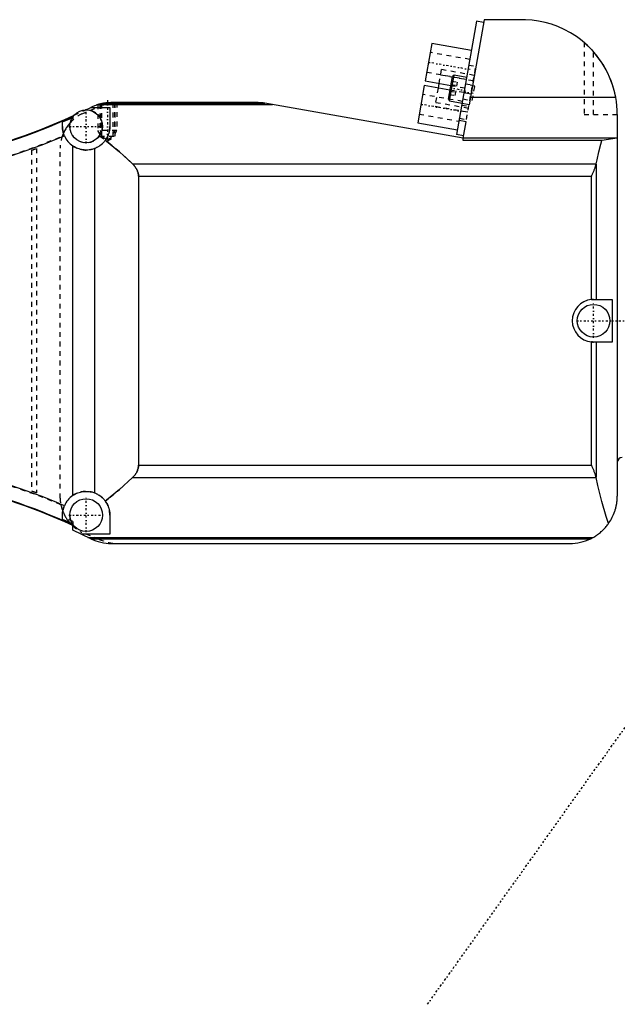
# Model space of a CAD drawing. Extents: x -415 to 216, y -1 to 641.
# Tile 5 of 9: x -291 to -164, y 426 to 634. Entities that reach past the tile are written whole.
import ezdxf

# ---------------------------------------------------------------- set-up
doc = ezdxf.new("R2010")
doc.units = 0
doc.linetypes.add('CENTER', pattern=[1.5, 0.45, -0.5, 0.05, -0.5])
doc.linetypes.add('DASHED', pattern=[2, 1, -1])
for name, color, linetype in [('AM_0', 7, 'CONTINUOUS'), ('AM_3', 7, 'DASHED'), ('AM_7', 7, 'CENTER')]:
    doc.layers.add(name, color=color, linetype=linetype)

msp = doc.modelspace()

# ---------------------------------------------------------------- linework, layer by layer
at = {"layer": 'AM_0', "color": 7, "linetype": 'CONTINUOUS'}
for p, q in [((-194.17, 633.2), (-198.39, 609.25)), ((-192.6, 633.5), (-195.77, 615.54)), ((-192.7, 632.94), (-194.17, 633.2)), ((-184.5, 633.5), (-192.6, 633.5)), ((-203.64, 628.46), (-205.02, 620.58)), ((-195.26, 626.98), (-203.64, 628.46)), ((-200.12, 616.72), (-199.27, 621.54)), ((-199.88, 616.37), (-198.92, 621.79)), ((-198.92, 621.79), (-199.27, 621.54)), ((-196.26, 621.32), (-198.92, 621.79)), ((-205.2, 619.59), (-206.59, 611.71)), ((-199.78, 618.64), (-205.2, 619.59)), ((-205.02, 620.58), (-199.61, 619.62)), ((-202.12, 620.06), (-202.29, 619.08)), ((-195.37, 617.78), (-196.84, 618.04)), ((-195.48, 617.18), (-164.84, 617.18)), ((-276.7, 614.44), (-275.51, 615)), ((-275.49, 615.01), (-271.5, 615.01)), ((-273.98, 615.59), (-237.22, 615.59)), ((-273.13, 615.8), (-272.9, 615.85)), ((-272.89, 615.85), (-272.87, 615.85)), ((-272.71, 615.88), (-238.84, 615.88)), ((-271.93, 615.97), (-239.55, 615.97)), ((-271.83, 615.98), (-271.65, 615.99)), ((-271.5, 615.01), (-271.5, 611)), ((-240.24, 616), (-271.11, 616)), ((-197.01, 608.5), (-238.85, 615.88)), ((-200.12, 616.72), (-199.88, 616.37)), ((-199.88, 616.37), (-197.22, 615.9)), ((-195.77, 615.54), (-197.24, 615.8)), ((-279.33, 613.22), (-279.01, 613.37)), ((-279.33, 612.97), (-279.33, 613.22)), ((-164.5, 613.5), (-164.5, 533)), ((-281.5, 611), (-281.5, 611.93)), ((-206.59, 611.71), (-198.22, 610.24)), ((-196.4, 611.95), (-197.87, 612.21)), ((-197.01, 608.5), (-196.4, 611.95)), ((-196.92, 608.99), (-198.39, 609.25)), ((-279.33, 533.12), (-279.33, 606.88)), ((-197, 608.03), (-197, 608.56)), ((-164.5, 608.5), (-197, 608.5)), ((-167.77, 608.03), (-197, 608.03)), ((-164.5, 608.5), (-167.77, 608.03)), ((-274.76, 606.31), (-274.76, 533.69)), ((-266.72, 603.09), (-168.97, 603.09)), ((-168.99, 602.99), (-168.97, 603.09)), ((-168.99, 602.99), (-168.99, 574.5)), ((-265.47, 600.51), (-169.93, 600.51)), ((-265.47, 600.51), (-265.47, 539.49)), ((-169.93, 574.48), (-169.93, 600.51)), ((-169.5, 574.5), (-165.59, 574.5)), ((-165.59, 574.5), (-165.59, 565.5)), ((-169.93, 539.49), (-169.93, 565.52)), ((-165.59, 565.5), (-169.5, 565.5)), ((-168.99, 565.5), (-168.99, 537.01)), ((-265.47, 539.49), (-169.93, 539.49)), ((-266.72, 536.91), (-168.97, 536.91)), ((-168.97, 536.91), (-168.99, 537.01)), ((-281.5, 528.07), (-281.5, 529)), ((-271.5, 529), (-271.5, 524.99)), ((-279.33, 525.78), (-279.33, 527.03)), ((-275.51, 524), (-279.33, 525.78)), ((-271.5, 524.99), (-277.64, 524.99)), ((-276.12, 524.29), (-169.59, 524.29)), ((-275.51, 524), (-170.14, 524)), ((-271.19, 523), (-174.5, 523))]:
    msp.add_line(p, q, dxfattribs=at)
for points in [[(-164.84, 617.18, 0), (-165.03, 618.08, 0), (-165.52, 619.79, 0), (-166.13, 621.41, 0), (-166.49, 622.19, 0), (-166.87, 622.94, 0), (-167.71, 624.36, 0), (-168.64, 625.69, 0), (-169.66, 626.91, 0), (-170.75, 628.03, 0), (-171.91, 629.04, 0), (-172.51, 629.51, 0), (-173.13, 629.95, 0), (-174.39, 630.76, 0), (-175.69, 631.46, 0), (-177.02, 632.05, 0), (-178.37, 632.54, 0), (-179.74, 632.92, 0), (-180.42, 633.08, 0), (-181.11, 633.21, 0), (-182.47, 633.4, 0), (-183.83, 633.49, 0), (-184.5, 633.5, 0)], [(-171.5, 628.7, 0), (-171.5, 628.7, 0), (-171.5, 628.7, 0), (-171.5, 628.7, 0), (-171.5, 628.7, 0), (-171.5, 628.7, 0), (-171.49, 628.69, 0), (-171.49, 628.69, 0), (-171.49, 628.69, 0), (-171.48, 628.68, 0), (-171.48, 628.68, 0), (-171.48, 628.68, 0), (-171.47, 628.68, 0), (-171.47, 628.67, 0), (-171.46, 628.67, 0), (-171.45, 628.66, 0), (-171.45, 628.65, 0), (-171.44, 628.65, 0), (-171.43, 628.64, 0), (-171.43, 628.64, 0), (-171.42, 628.63, 0), (-171.41, 628.62, 0), (-171.4, 628.62, 0), (-171.4, 628.61, 0), (-171.39, 628.6, 0), (-171.38, 628.59, 0), (-171.37, 628.59, 0), (-171.36, 628.58, 0), (-171.35, 628.57, 0), (-171.34, 628.56, 0), (-171.32, 628.55, 0), (-171.31, 628.53, 0), (-171.3, 628.52, 0), (-171.29, 628.52, 0), (-171.28, 628.51, 0), (-171.27, 628.5, 0), (-171.25, 628.48, 0), (-171.23, 628.47, 0), (-171.22, 628.45, 0), (-171.2, 628.44, 0), (-171.19, 628.43, 0), (-171.18, 628.42, 0), (-171.17, 628.41, 0), (-171.15, 628.39, 0), (-171.13, 628.37, 0), (-171.11, 628.36, 0), (-171.09, 628.34, 0), (-171.08, 628.33, 0), (-171.08, 628.33, 0), (-171.06, 628.31, 0), (-171.04, 628.29, 0), (-171.02, 628.27, 0), (-171, 628.26, 0), (-170.98, 628.24, 0), (-170.97, 628.23, 0), (-170.96, 628.22, 0), (-170.94, 628.2, 0), (-170.92, 628.18, 0), (-170.9, 628.16, 0), (-170.88, 628.15, 0), (-170.86, 628.13, 0), (-170.85, 628.12, 0), (-170.84, 628.11, 0), (-170.82, 628.09, 0), (-170.79, 628.07, 0), (-170.78, 628.06, 0), (-170.77, 628.05, 0), (-170.75, 628.02, 0), (-170.73, 628, 0), (-170.72, 627.99, 0), (-170.71, 627.98, 0), (-170.68, 627.96, 0), (-170.66, 627.94, 0), (-170.64, 627.92, 0), (-170.62, 627.9, 0), (-170.59, 627.87, 0), (-170.58, 627.86, 0), (-170.57, 627.85, 0), (-170.55, 627.83, 0), (-170.52, 627.8, 0), (-170.44, 627.72, 0), (-170.29, 627.58, 0), (-170.15, 627.43, 0), (-170, 627.27, 0), (-169.93, 627.2, 0), (-169.85, 627.12, 0), (-169.71, 626.96, 0), (-169.57, 626.81, 0), (-169.5, 626.73, 0)], [(-273.98, 615.59, 0), (-274.03, 615.58, 0), (-274.12, 615.55, 0), (-274.2, 615.52, 0), (-274.25, 615.51, 0), (-274.29, 615.49, 0), (-274.38, 615.46, 0), (-274.47, 615.43, 0), (-274.77, 615.32, 0), (-275.26, 615.12, 0), (-275.49, 615.01, 0)], [(-272.71, 615.88, 0), (-272.71, 615.88, 0), (-272.71, 615.88, 0), (-272.71, 615.88, 0), (-272.71, 615.88, 0), (-272.72, 615.88, 0), (-272.72, 615.88, 0), (-272.72, 615.88, 0), (-272.72, 615.88, 0), (-272.73, 615.88, 0), (-272.73, 615.87, 0), (-272.73, 615.87, 0), (-272.74, 615.87, 0), (-272.75, 615.87, 0), (-272.76, 615.87, 0), (-272.76, 615.87, 0), (-272.77, 615.87, 0), (-272.78, 615.87, 0), (-272.78, 615.87, 0), (-272.79, 615.86, 0), (-272.8, 615.86, 0), (-272.81, 615.86, 0), (-272.82, 615.86, 0), (-272.83, 615.86, 0), (-272.84, 615.86, 0), (-272.84, 615.86, 0), (-272.85, 615.85, 0), (-272.86, 615.85, 0), (-272.87, 615.85, 0), (-272.87, 615.85, 0), (-272.89, 615.85, 0), (-272.9, 615.85, 0), (-272.9, 615.85, 0), (-272.91, 615.84, 0), (-272.92, 615.84, 0), (-272.93, 615.84, 0), (-272.97, 615.83, 0), (-273.04, 615.82, 0), (-273.11, 615.81, 0), (-273.18, 615.79, 0), (-273.25, 615.78, 0), (-273.29, 615.77, 0), (-273.33, 615.76, 0), (-273.4, 615.74, 0), (-273.48, 615.73, 0), (-273.55, 615.71, 0), (-273.63, 615.69, 0), (-273.71, 615.67, 0), (-273.75, 615.66, 0), (-273.79, 615.65, 0), (-273.86, 615.62, 0), (-273.94, 615.6, 0), (-273.98, 615.59, 0)], [(-273.62, 615.69, 0), (-273.62, 615.69, 0), (-273.62, 615.69, 0), (-273.62, 615.69, 0), (-273.61, 615.69, 0), (-273.61, 615.69, 0), (-273.6, 615.69, 0), (-273.59, 615.7, 0), (-273.58, 615.7, 0), (-273.57, 615.7, 0), (-273.55, 615.71, 0), (-273.55, 615.71, 0), (-273.54, 615.71, 0), (-273.52, 615.72, 0), (-273.5, 615.72, 0), (-273.48, 615.73, 0), (-273.45, 615.73, 0), (-273.43, 615.74, 0), (-273.41, 615.74, 0), (-273.4, 615.74, 0), (-273.37, 615.75, 0), (-273.34, 615.76, 0), (-273.32, 615.76, 0)], [(-273.23, 615.78, 0), (-273.23, 615.78, 0), (-273.23, 615.78, 0), (-273.23, 615.78, 0), (-273.23, 615.78, 0), (-273.23, 615.78, 0), (-273.22, 615.78, 0), (-273.22, 615.78, 0), (-273.22, 615.78, 0), (-273.21, 615.79, 0), (-273.21, 615.79, 0), (-273.21, 615.79, 0), (-273.2, 615.79, 0), (-273.2, 615.79, 0), (-273.19, 615.79, 0), (-273.18, 615.79, 0), (-273.18, 615.79, 0), (-273.17, 615.79, 0), (-273.16, 615.8, 0), (-273.16, 615.8, 0), (-273.15, 615.8, 0), (-273.14, 615.8, 0), (-273.13, 615.8, 0), (-273.13, 615.8, 0), (-273.12, 615.8, 0), (-273.11, 615.81, 0), (-273.1, 615.81, 0), (-273.09, 615.81, 0), (-273.08, 615.81, 0), (-273.07, 615.81, 0), (-273.05, 615.82, 0), (-273.04, 615.82, 0), (-273.02, 615.82, 0), (-273.02, 615.82, 0), (-273.01, 615.83, 0), (-272.99, 615.83, 0), (-272.98, 615.83, 0), (-272.96, 615.84, 0), (-272.94, 615.84, 0), (-272.93, 615.84, 0), (-272.92, 615.84, 0), (-272.91, 615.84, 0), (-272.89, 615.85, 0), (-272.87, 615.85, 0), (-272.85, 615.85, 0), (-272.83, 615.86, 0), (-272.81, 615.86, 0), (-272.8, 615.86, 0), (-272.79, 615.86, 0), (-272.77, 615.87, 0), (-272.75, 615.87, 0), (-272.73, 615.87, 0), (-272.71, 615.88, 0), (-272.69, 615.88, 0), (-272.68, 615.88, 0), (-272.66, 615.88, 0), (-272.64, 615.89, 0), (-272.62, 615.89, 0), (-272.59, 615.9, 0), (-272.57, 615.9, 0), (-272.55, 615.9, 0), (-272.53, 615.9, 0), (-272.52, 615.91, 0), (-272.5, 615.91, 0), (-272.47, 615.91, 0), (-272.46, 615.91, 0), (-272.44, 615.92, 0), (-272.42, 615.92, 0), (-272.39, 615.92, 0), (-272.38, 615.92, 0), (-272.37, 615.93, 0), (-272.34, 615.93, 0), (-272.31, 615.93, 0), (-272.29, 615.94, 0), (-272.26, 615.94, 0), (-272.23, 615.94, 0), (-272.22, 615.94, 0), (-272.21, 615.94, 0), (-272.18, 615.95, 0), (-272.15, 615.95, 0), (-272.13, 615.95, 0), (-272.1, 615.95, 0), (-272.07, 615.96, 0), (-272.06, 615.96, 0), (-272.05, 615.96, 0), (-272.02, 615.96, 0), (-272, 615.96, 0), (-271.97, 615.97, 0), (-271.94, 615.97, 0), (-271.92, 615.97, 0), (-271.9, 615.97, 0), (-271.89, 615.97, 0), (-271.86, 615.97, 0), (-271.84, 615.98, 0), (-271.81, 615.98, 0), (-271.78, 615.98, 0), (-271.76, 615.98, 0), (-271.74, 615.98, 0), (-271.73, 615.98, 0), (-271.7, 615.98, 0), (-271.68, 615.99, 0), (-271.65, 615.99, 0), (-271.62, 615.99, 0), (-271.6, 615.99, 0), (-271.58, 615.99, 0), (-271.57, 615.99, 0), (-271.55, 615.99, 0), (-271.52, 615.99, 0), (-271.51, 615.99, 0), (-271.49, 615.99, 0), (-271.47, 616, 0), (-271.44, 616, 0), (-271.43, 616, 0), (-271.42, 616, 0), (-271.4, 616, 0), (-271.37, 616, 0), (-271.35, 616, 0), (-271.33, 616, 0), (-271.3, 616, 0), (-271.29, 616, 0), (-271.28, 616, 0), (-271.26, 616, 0), (-271.24, 616, 0), (-271.22, 616, 0), (-271.2, 616, 0), (-271.18, 616, 0), (-271.17, 616, 0), (-271.16, 616, 0), (-271.14, 616, 0), (-271.12, 616, 0), (-271.11, 616, 0)], [(-272.84, 615.86, 0), (-272.83, 615.86, 0), (-272.81, 615.86, 0), (-272.79, 615.87, 0), (-272.78, 615.87, 0), (-272.77, 615.87, 0), (-272.75, 615.87, 0), (-272.72, 615.88, 0), (-272.7, 615.88, 0), (-272.68, 615.88, 0), (-272.66, 615.89, 0), (-272.65, 615.89, 0), (-272.63, 615.89, 0), (-272.61, 615.89, 0), (-272.59, 615.9, 0), (-272.57, 615.9, 0), (-272.54, 615.9, 0), (-272.52, 615.91, 0), (-272.51, 615.91, 0), (-272.5, 615.91, 0), (-272.47, 615.91, 0), (-272.45, 615.92, 0), (-272.44, 615.92, 0)], [(-271.93, 615.97, 0), (-271.95, 615.97, 0), (-271.99, 615.96, 0), (-272.04, 615.96, 0), (-272.06, 615.96, 0), (-272.08, 615.96, 0), (-272.12, 615.95, 0), (-272.17, 615.95, 0), (-272.21, 615.94, 0), (-272.25, 615.94, 0), (-272.3, 615.93, 0), (-272.32, 615.93, 0), (-272.34, 615.93, 0), (-272.39, 615.92, 0), (-272.43, 615.92, 0), (-272.58, 615.9, 0), (-272.71, 615.88, 0)], [(-238.85, 615.88, 0), (-238.97, 615.9, 0), (-239.1, 615.92, 0), (-239.14, 615.92, 0), (-239.18, 615.93, 0), (-239.2, 615.93, 0), (-239.22, 615.93, 0), (-239.26, 615.94, 0), (-239.3, 615.94, 0), (-239.33, 615.95, 0), (-239.37, 615.95, 0), (-239.41, 615.96, 0), (-239.43, 615.96, 0), (-239.45, 615.96, 0), (-239.49, 615.96, 0), (-239.53, 615.97, 0), (-239.55, 615.97, 0)], [(-281.09, 609.03, 0), (-281.12, 609.08, 0), (-281.16, 609.2, 0), (-281.21, 609.31, 0), (-281.23, 609.37, 0), (-281.24, 609.42, 0), (-281.28, 609.54, 0), (-281.31, 609.65, 0), (-281.35, 609.77, 0), (-281.37, 609.88, 0), (-281.4, 610, 0), (-281.41, 610.05, 0), (-281.42, 610.11, 0), (-281.44, 610.22, 0), (-281.45, 610.33, 0), (-281.47, 610.44, 0), (-281.48, 610.55, 0), (-281.49, 610.65, 0), (-281.49, 610.7, 0), (-281.49, 610.75, 0), (-281.5, 610.85, 0), (-281.5, 610.95, 0), (-281.5, 611, 0)], [(-271.5, 611, 0), (-271.5, 610.92, 0), (-271.51, 610.76, 0), (-271.52, 610.6, 0), (-271.52, 610.51, 0), (-271.53, 610.43, 0), (-271.55, 610.26, 0), (-271.58, 610.1, 0), (-271.62, 609.93, 0), (-271.66, 609.76, 0), (-271.7, 609.59, 0), (-271.73, 609.51, 0), (-271.76, 609.42, 0), (-271.82, 609.25, 0), (-271.88, 609.09, 0), (-271.95, 608.92, 0), (-272.03, 608.76, 0), (-272.12, 608.59, 0), (-272.16, 608.51, 0), (-272.21, 608.43, 0), (-272.31, 608.28, 0), (-272.41, 608.12, 0), (-272.46, 608.05, 0)], [(-274.76, 606.31, 0), (-274.88, 606.27, 0), (-275.12, 606.19, 0), (-275.37, 606.13, 0), (-275.49, 606.1, 0), (-275.62, 606.08, 0), (-275.86, 606.04, 0), (-276.11, 606.01, 0), (-276.37, 606, 0), (-276.64, 606, 0), (-276.91, 606.02, 0), (-277.04, 606.03, 0), (-277.18, 606.05, 0), (-277.45, 606.09, 0), (-277.72, 606.15, 0), (-277.98, 606.23, 0), (-278.24, 606.31, 0), (-278.49, 606.41, 0), (-278.61, 606.47, 0), (-278.73, 606.53, 0), (-278.97, 606.65, 0), (-279.21, 606.8, 0), (-279.33, 606.88, 0)], [(-272.46, 608.05, 0), (-272.51, 607.98, 0), (-272.61, 607.86, 0), (-272.72, 607.73, 0), (-272.77, 607.67, 0), (-272.82, 607.61, 0), (-272.94, 607.49, 0), (-273.05, 607.38, 0), (-273.17, 607.27, 0), (-273.29, 607.16, 0), (-273.42, 607.06, 0), (-273.48, 607.01, 0), (-273.55, 606.96, 0), (-273.68, 606.87, 0), (-273.81, 606.78, 0), (-273.95, 606.7, 0), (-274.09, 606.62, 0), (-274.24, 606.54, 0), (-274.31, 606.51, 0), (-274.38, 606.47, 0), (-274.53, 606.4, 0), (-274.68, 606.34, 0), (-274.76, 606.31, 0)], [(-272.46, 608.05, 0), (-271.45, 607.24, 0), (-269.49, 605.61, 0), (-267.62, 603.94, 0), (-266.72, 603.09, 0)], [(-168.97, 603.09, 0), (-168.78, 603.94, 0), (-168.39, 605.6, 0), (-167.98, 607.23, 0), (-167.77, 608.03, 0)], [(-266.72, 603.09, 0), (-266.65, 603.03, 0), (-266.52, 602.9, 0), (-266.4, 602.76, 0), (-266.34, 602.7, 0), (-266.29, 602.63, 0), (-266.18, 602.49, 0), (-266.08, 602.35, 0), (-265.99, 602.21, 0), (-265.9, 602.07, 0), (-265.82, 601.92, 0), (-265.79, 601.85, 0), (-265.75, 601.78, 0), (-265.69, 601.63, 0), (-265.64, 601.48, 0), (-265.59, 601.33, 0), (-265.55, 601.19, 0), (-265.52, 601.04, 0), (-265.51, 600.96, 0), (-265.49, 600.89, 0), (-265.48, 600.73, 0), (-265.47, 600.58, 0), (-265.47, 600.51, 0)], [(-169.93, 600.51, 0), (-169.9, 600.58, 0), (-169.84, 600.71, 0), (-169.78, 600.85, 0), (-169.75, 600.92, 0), (-169.72, 600.99, 0), (-169.66, 601.13, 0), (-169.59, 601.27, 0), (-169.53, 601.42, 0), (-169.47, 601.56, 0), (-169.41, 601.7, 0), (-169.38, 601.78, 0), (-169.36, 601.85, 0), (-169.3, 601.99, 0), (-169.25, 602.13, 0), (-169.2, 602.27, 0), (-169.15, 602.4, 0), (-169.11, 602.53, 0), (-169.09, 602.6, 0), (-169.07, 602.66, 0), (-169.04, 602.79, 0), (-169.01, 602.92, 0), (-168.99, 602.99, 0)], [(-169.93, 574.48, 0), (-169.92, 574.48, 0), (-169.9, 574.48, 0), (-169.87, 574.48, 0), (-169.86, 574.49, 0), (-169.85, 574.49, 0), (-169.82, 574.49, 0), (-169.8, 574.49, 0), (-169.77, 574.49, 0), (-169.75, 574.49, 0), (-169.73, 574.49, 0), (-169.71, 574.49, 0), (-169.7, 574.5, 0), (-169.68, 574.5, 0), (-169.65, 574.5, 0), (-169.63, 574.5, 0), (-169.6, 574.5, 0), (-169.58, 574.5, 0), (-169.57, 574.5, 0), (-169.56, 574.5, 0), (-169.53, 574.5, 0), (-169.51, 574.5, 0), (-169.5, 574.5, 0)], [(-169.5, 565.5, 0), (-169.51, 565.5, 0), (-169.53, 565.5, 0), (-169.56, 565.5, 0), (-169.57, 565.5, 0), (-169.58, 565.5, 0), (-169.6, 565.5, 0), (-169.63, 565.5, 0), (-169.65, 565.5, 0), (-169.68, 565.5, 0), (-169.7, 565.5, 0), (-169.71, 565.51, 0), (-169.73, 565.51, 0), (-169.75, 565.51, 0), (-169.77, 565.51, 0), (-169.8, 565.51, 0), (-169.82, 565.51, 0), (-169.85, 565.51, 0), (-169.86, 565.51, 0), (-169.87, 565.52, 0), (-169.9, 565.52, 0), (-169.92, 565.52, 0), (-169.93, 565.52, 0)], [(-265.47, 539.49, 0), (-265.47, 539.42, 0), (-265.48, 539.27, 0), (-265.49, 539.11, 0), (-265.51, 539.04, 0), (-265.52, 538.96, 0), (-265.55, 538.81, 0), (-265.59, 538.67, 0), (-265.64, 538.52, 0), (-265.69, 538.37, 0), (-265.75, 538.22, 0), (-265.79, 538.15, 0), (-265.82, 538.08, 0), (-265.9, 537.93, 0), (-265.99, 537.79, 0), (-266.08, 537.65, 0), (-266.18, 537.51, 0), (-266.29, 537.37, 0), (-266.34, 537.3, 0), (-266.4, 537.24, 0), (-266.52, 537.1, 0), (-266.65, 536.97, 0), (-266.72, 536.91, 0)], [(-168.99, 537.01, 0), (-169.01, 537.08, 0), (-169.04, 537.21, 0), (-169.07, 537.34, 0), (-169.09, 537.4, 0), (-169.11, 537.47, 0), (-169.15, 537.6, 0), (-169.2, 537.73, 0), (-169.25, 537.87, 0), (-169.3, 538.01, 0), (-169.36, 538.15, 0), (-169.38, 538.22, 0), (-169.41, 538.3, 0), (-169.47, 538.44, 0), (-169.53, 538.58, 0), (-169.59, 538.73, 0), (-169.66, 538.87, 0), (-169.72, 539.01, 0), (-169.75, 539.08, 0), (-169.78, 539.15, 0), (-169.84, 539.29, 0), (-169.9, 539.42, 0), (-169.93, 539.49, 0)], [(-266.72, 536.91, 0), (-267.62, 536.06, 0), (-269.49, 534.39, 0), (-271.45, 532.76, 0), (-272.46, 531.95, 0)], [(-166.35, 527.2, 0), (-166.83, 528.72, 0), (-167.74, 531.88, 0), (-168.58, 535.2, 0), (-168.97, 536.91, 0)], [(-279.33, 533.12, 0), (-279.21, 533.2, 0), (-278.97, 533.35, 0), (-278.73, 533.47, 0), (-278.61, 533.53, 0), (-278.49, 533.59, 0), (-278.24, 533.69, 0), (-277.98, 533.77, 0), (-277.72, 533.85, 0), (-277.45, 533.91, 0), (-277.18, 533.95, 0), (-277.04, 533.97, 0), (-276.91, 533.98, 0), (-276.64, 534, 0), (-276.37, 534, 0), (-276.11, 533.99, 0), (-275.86, 533.96, 0), (-275.62, 533.92, 0), (-275.49, 533.9, 0), (-275.37, 533.87, 0), (-275.12, 533.81, 0), (-274.88, 533.73, 0), (-274.76, 533.69, 0)], [(-274.76, 533.69, 0), (-274.68, 533.66, 0), (-274.53, 533.6, 0), (-274.38, 533.53, 0), (-274.31, 533.49, 0), (-274.24, 533.46, 0), (-274.09, 533.38, 0), (-273.95, 533.3, 0), (-273.81, 533.22, 0), (-273.68, 533.13, 0), (-273.55, 533.04, 0), (-273.48, 532.99, 0), (-273.42, 532.94, 0), (-273.29, 532.84, 0), (-273.17, 532.73, 0), (-273.05, 532.62, 0), (-272.94, 532.51, 0), (-272.82, 532.39, 0), (-272.77, 532.33, 0), (-272.72, 532.27, 0), (-272.61, 532.14, 0), (-272.51, 532.02, 0), (-272.46, 531.95, 0)], [(-272.46, 531.95, 0), (-272.41, 531.88, 0), (-272.31, 531.72, 0), (-272.21, 531.57, 0), (-272.16, 531.49, 0), (-272.12, 531.41, 0), (-272.03, 531.24, 0), (-271.95, 531.08, 0), (-271.88, 530.91, 0), (-271.82, 530.75, 0), (-271.76, 530.58, 0), (-271.73, 530.49, 0), (-271.7, 530.41, 0), (-271.66, 530.24, 0), (-271.62, 530.07, 0), (-271.58, 529.9, 0), (-271.55, 529.74, 0), (-271.53, 529.57, 0), (-271.52, 529.49, 0), (-271.52, 529.4, 0), (-271.51, 529.24, 0), (-271.5, 529.08, 0), (-271.5, 529, 0)], [(-166.35, 527.2, 0), (-166.25, 527.34, 0), (-166.06, 527.63, 0), (-165.88, 527.92, 0), (-165.8, 528.07, 0), (-165.71, 528.22, 0), (-165.56, 528.53, 0), (-165.41, 528.84, 0), (-165.27, 529.15, 0), (-165.14, 529.47, 0), (-165.03, 529.79, 0), (-164.97, 529.96, 0), (-164.92, 530.12, 0), (-164.83, 530.45, 0), (-164.78, 530.65, 0), (-164.77, 530.7, 0), (-164.75, 530.76, 0), (-164.75, 530.79, 0), (-164.74, 530.81, 0), (-164.73, 530.87, 0), (-164.72, 530.93, 0), (-164.71, 530.98, 0), (-164.69, 531.04, 0), (-164.68, 531.09, 0), (-164.68, 531.12, 0), (-164.67, 531.15, 0), (-164.66, 531.21, 0), (-164.65, 531.26, 0), (-164.64, 531.32, 0), (-164.63, 531.38, 0), (-164.62, 531.43, 0), (-164.62, 531.46, 0), (-164.61, 531.49, 0), (-164.61, 531.55, 0), (-164.6, 531.6, 0), (-164.59, 531.66, 0), (-164.58, 531.72, 0), (-164.58, 531.77, 0), (-164.57, 531.8, 0), (-164.57, 531.83, 0), (-164.56, 531.89, 0), (-164.56, 531.94, 0), (-164.55, 531.97, 0), (-164.55, 532, 0), (-164.54, 532.06, 0), (-164.54, 532.11, 0), (-164.54, 532.14, 0), (-164.53, 532.17, 0), (-164.53, 532.23, 0), (-164.53, 532.28, 0), (-164.52, 532.34, 0), (-164.52, 532.4, 0), (-164.51, 532.46, 0), (-164.51, 532.48, 0), (-164.51, 532.51, 0), (-164.51, 532.57, 0), (-164.51, 532.63, 0), (-164.5, 532.69, 0), (-164.5, 532.74, 0), (-164.5, 532.8, 0), (-164.5, 532.83, 0), (-164.5, 532.86, 0), (-164.5, 532.91, 0), (-164.5, 532.97, 0), (-164.5, 533, 0)], [(-281.5, 529, 0), (-281.5, 529.05, 0), (-281.5, 529.15, 0), (-281.49, 529.25, 0), (-281.49, 529.3, 0), (-281.49, 529.35, 0), (-281.48, 529.45, 0), (-281.47, 529.56, 0), (-281.45, 529.67, 0), (-281.44, 529.78, 0), (-281.42, 529.89, 0), (-281.41, 529.95, 0), (-281.4, 530.01, 0), (-281.37, 530.12, 0), (-281.35, 530.23, 0), (-281.31, 530.35, 0), (-281.28, 530.46, 0), (-281.24, 530.58, 0), (-281.22, 530.64, 0), (-281.2, 530.69, 0), (-281.16, 530.81, 0), (-281.12, 530.92, 0), (-281.09, 530.97, 0)], [(-169.59, 524.29, 0), (-169.48, 524.35, 0), (-169.27, 524.48, 0), (-169.06, 524.61, 0), (-168.95, 524.68, 0), (-168.85, 524.75, 0), (-168.64, 524.89, 0), (-168.45, 525.04, 0), (-168.25, 525.19, 0), (-168.06, 525.35, 0), (-167.87, 525.51, 0), (-167.78, 525.59, 0), (-167.69, 525.67, 0), (-167.52, 525.84, 0), (-167.35, 526.01, 0), (-167.18, 526.19, 0), (-167.02, 526.37, 0), (-166.86, 526.55, 0), (-166.78, 526.64, 0), (-166.71, 526.73, 0), (-166.56, 526.92, 0), (-166.42, 527.11, 0), (-166.35, 527.2, 0)], [(-170.14, 524, 0), (-170.14, 524, 0), (-170.14, 524, 0), (-170.14, 524, 0), (-170.14, 524, 0), (-170.14, 524, 0), (-170.14, 524, 0), (-170.14, 524, 0), (-170.14, 524, 0), (-170.14, 524, 0), (-170.14, 524, 0), (-170.13, 524, 0), (-170.13, 524, 0), (-170.13, 524, 0), (-170.13, 524.01, 0), (-170.13, 524.01, 0), (-170.13, 524.01, 0), (-170.12, 524.01, 0), (-170.12, 524.01, 0), (-170.12, 524.01, 0), (-170.12, 524.01, 0), (-170.12, 524.01, 0), (-170.12, 524.01, 0), (-170.12, 524.01, 0), (-170.11, 524.01, 0), (-170.11, 524.02, 0), (-170.11, 524.02, 0), (-170.11, 524.02, 0), (-170.1, 524.02, 0), (-170.1, 524.02, 0), (-170.1, 524.02, 0), (-170.09, 524.02, 0), (-170.09, 524.03, 0), (-170.09, 524.03, 0), (-170.09, 524.03, 0), (-170.08, 524.03, 0), (-170.08, 524.03, 0), (-170.07, 524.03, 0), (-170.07, 524.03, 0), (-170.07, 524.04, 0), (-170.06, 524.04, 0), (-170.06, 524.04, 0), (-170.06, 524.04, 0), (-170.05, 524.04, 0), (-170.05, 524.05, 0), (-170.04, 524.05, 0), (-170.04, 524.05, 0), (-170.04, 524.05, 0), (-170.03, 524.05, 0), (-170.03, 524.06, 0), (-170.02, 524.06, 0), (-170.01, 524.07, 0), (-169.97, 524.08, 0), (-169.96, 524.09, 0), (-169.94, 524.1, 0), (-169.9, 524.12, 0), (-169.86, 524.14, 0), (-169.82, 524.16, 0), (-169.78, 524.18, 0), (-169.74, 524.21, 0), (-169.72, 524.22, 0), (-169.7, 524.23, 0), (-169.66, 524.25, 0), (-169.62, 524.27, 0), (-169.59, 524.29, 0)]]:
    msp.add_polyline3d(points, dxfattribs=at)
for centre in [(-276.5, 611), (-169.5, 570), (-276.5, 529)]:
    msp.add_circle(centre, 3.45, dxfattribs=at)
for centre, radius, start, end in [((-184.5, 613.5), 20, 0, 41.4096), ((-271.15, 606), 10, 114.3754, 115.843), ((-271.15, 606), 10, 89.7655, 94.4454), ((-240.24, 608), 8, 85.0365, 90), ((-335.57, 736.89), 135.89, 270, 294.4478), ((-335.57, 736.89), 135.99, 270.8722, 294.4288), ((-335.57, 736.89), 136.16, 293.3979, 294.3601), ((-335.57, 736.89), 138.99, 270.8531, 293.0763), ((-276.5, 611), 5, 203.2617, 235.5282), ((-169.5, 570), 4.5, 95.5066, 264.4934), ((-335.57, 403.11), 138.99, 66.9237, 89.1469), ((-163.5, 540.13), 1, 90, 180), ((-335.57, 403.11), 135.89, 65.5522, 90), ((-335.57, 403.11), 135.99, 65.5712, 89.1278), ((-276.5, 529), 5, 124.4718, 156.7383), ((-335.57, 403.11), 136.16, 65.6399, 66.6021), ((-273.51, 532.9), 8.5, 224.7287, 226.7491), ((-271.15, 533), 10, 244.157, 269.7655), ((-174.5, 533), 10, 270, 295.8419)]:
    msp.add_arc(centre, radius, start, end, dxfattribs=at)
at = {"layer": 'AM_3', "color": 6, "linetype": 'DASHED'}
for p, q in [((-171.5, 628.7), (-171.5, 613.5)), ((-195.59, 625.11), (-203.97, 626.58)), ((-169.5, 613.5), (-169.5, 626.73)), ((-196.31, 612.44), (-194.33, 623.67)), ((-195.8, 623.93), (-194.33, 623.67)), ((-204.69, 622.45), (-196.32, 620.97)), ((-201.61, 622.97), (-202.12, 620.06)), ((-194.87, 620.59), (-201.81, 621.81)), ((-194.66, 621.75), (-201.61, 622.97)), ((-202.29, 619.08), (-202.98, 615.19)), ((-199.61, 619.62), (-196.65, 619.1)), ((-199.57, 619.83), (-198.29, 619.61)), ((-199.45, 620.54), (-198.17, 620.31)), ((-198.66, 617.49), (-198.17, 620.31)), ((-194.55, 619.49), (-196.52, 619.84)), ((-196.5, 620), (-195.02, 619.74)), ((-195.09, 616.44), (-194.55, 619.49)), ((-197.16, 616.25), (-205.53, 617.72)), ((-199.94, 617.72), (-198.66, 617.49)), ((-199.82, 618.42), (-198.54, 618.2)), ((-196.83, 618.12), (-199.78, 618.64)), ((-277.42, 613.65), (-273.75, 615.12)), ((-274, 615.59), (-274, 610.1)), ((-273.62, 615.69), (-273.62, 608.9)), ((-273.5, 615.72), (-273.5, 610.1)), ((-273.32, 615.76), (-273.13, 615.8)), ((-273.23, 615.78), (-273.23, 608.9)), ((-272.9, 615.85), (-272.89, 615.85)), ((-272.87, 615.85), (-272.84, 615.86)), ((-270.77, 608.9), (-270.77, 616)), ((-270.5, 616), (-270.5, 610.1)), ((-270.38, 608.9), (-270.38, 616)), ((-270, 616), (-270, 610.1)), ((-196.04, 613.97), (-202.98, 615.19)), ((-195.89, 614.78), (-202.84, 616)), ((-197.29, 615.47), (-195.82, 615.21)), ((-197.06, 616.79), (-195.09, 616.44)), ((-279.41, 612.85), (-279.33, 612.89)), ((-279.33, 613.18), (-279.33, 612.3)), ((-279.01, 613.37), (-276.7, 614.44)), ((-206.26, 613.58), (-197.89, 612.11)), ((-171.5, 613.5), (-164.5, 613.5)), ((-197.78, 612.7), (-196.31, 612.44)), ((-270, 610.1), (-274, 610.1)), ((-273.62, 609.44), (-274, 610.1)), ((-273.62, 608.9), (-272, 607.96)), ((-273.62, 608.9), (-270.38, 608.9)), ((-273.23, 609.44), (-273.5, 610.1)), ((-273.23, 608.9), (-272, 608.19)), ((-272, 608.19), (-270.77, 608.9)), ((-272, 607.96), (-270.38, 608.9)), ((-270.77, 609.44), (-270.5, 610.1)), ((-270.38, 609.44), (-270, 610.1)), ((-288, 605.96), (-287, 606.31)), ((-288, 605.96), (-288, 534.04)), ((-287, 606.31), (-287, 533.69)), ((-282, 532.58), (-282, 606.42)), ((-287, 533.69), (-288, 534.04)), ((-279.33, 527.65), (-279.33, 526.82)), ((-279.33, 527.11), (-279.41, 527.15)), ((-273.75, 523.88), (-277.42, 525.35))]:
    msp.add_line(p, q, dxfattribs=at)
for points in [[(-272.44, 615.92, 0), (-272.42, 615.92, 0), (-272.39, 615.92, 0), (-272.35, 615.93, 0), (-272.34, 615.93, 0), (-272.32, 615.93, 0), (-272.28, 615.94, 0), (-272.25, 615.94, 0), (-272.22, 615.94, 0), (-272.18, 615.95, 0), (-272.15, 615.95, 0), (-272.13, 615.95, 0), (-272.12, 615.95, 0), (-272.08, 615.96, 0), (-272.05, 615.96, 0), (-272.02, 615.96, 0), (-271.98, 615.97, 0), (-271.95, 615.97, 0), (-271.93, 615.97, 0), (-271.92, 615.97, 0), (-271.88, 615.97, 0), (-271.85, 615.98, 0), (-271.83, 615.98, 0)], [(-271.65, 615.99, 0), (-271.64, 615.99, 0), (-271.6, 615.99, 0), (-271.57, 615.99, 0), (-271.56, 615.99, 0), (-271.54, 615.99, 0), (-271.51, 615.99, 0), (-271.48, 615.99, 0), (-271.45, 616, 0), (-271.42, 616, 0), (-271.39, 616, 0), (-271.37, 616, 0), (-271.36, 616, 0), (-271.33, 616, 0), (-271.3, 616, 0), (-271.27, 616, 0), (-271.24, 616, 0), (-271.21, 616, 0), (-271.19, 616, 0), (-271.18, 616, 0), (-271.15, 616, 0), (-271.12, 616, 0), (-271.11, 616, 0)], [(-279.33, 612.3, 0), (-279.41, 612.22, 0), (-279.56, 612.07, 0), (-279.72, 611.91, 0), (-279.79, 611.83, 0), (-279.86, 611.75, 0), (-280.01, 611.58, 0), (-280.15, 611.4, 0), (-280.29, 611.23, 0), (-280.42, 611.04, 0), (-280.55, 610.86, 0), (-280.62, 610.76, 0), (-280.68, 610.67, 0), (-280.8, 610.47, 0), (-280.92, 610.27, 0), (-281.03, 610.06, 0), (-281.13, 609.86, 0), (-281.23, 609.65, 0), (-281.28, 609.55, 0), (-281.32, 609.45, 0), (-281.4, 609.25, 0), (-281.48, 609.05, 0), (-281.52, 608.95, 0)], [(-266.72, 603.09, 0), (-267.62, 603.94, 0), (-269.49, 605.61, 0), (-271.45, 607.24, 0), (-272.46, 608.05, 0)], [(-265.47, 600.51, 0), (-265.47, 600.58, 0), (-265.48, 600.73, 0), (-265.49, 600.89, 0), (-265.51, 600.96, 0), (-265.52, 601.04, 0), (-265.55, 601.19, 0), (-265.59, 601.33, 0), (-265.64, 601.48, 0), (-265.69, 601.63, 0), (-265.75, 601.78, 0), (-265.79, 601.85, 0), (-265.82, 601.92, 0), (-265.9, 602.07, 0), (-265.99, 602.21, 0), (-266.08, 602.35, 0), (-266.18, 602.49, 0), (-266.29, 602.63, 0), (-266.34, 602.7, 0), (-266.4, 602.76, 0), (-266.52, 602.9, 0), (-266.65, 603.03, 0), (-266.72, 603.09, 0)], [(-266.72, 536.91, 0), (-266.65, 536.97, 0), (-266.52, 537.1, 0), (-266.4, 537.24, 0), (-266.34, 537.3, 0), (-266.29, 537.37, 0), (-266.18, 537.51, 0), (-266.08, 537.65, 0), (-265.99, 537.79, 0), (-265.9, 537.93, 0), (-265.82, 538.08, 0), (-265.79, 538.15, 0), (-265.75, 538.22, 0), (-265.69, 538.37, 0), (-265.64, 538.52, 0), (-265.59, 538.67, 0), (-265.55, 538.81, 0), (-265.52, 538.96, 0), (-265.51, 539.04, 0), (-265.49, 539.11, 0), (-265.48, 539.27, 0), (-265.47, 539.42, 0), (-265.47, 539.49, 0)], [(-272.46, 531.95, 0), (-271.45, 532.76, 0), (-269.49, 534.39, 0), (-267.62, 536.06, 0), (-266.72, 536.91, 0)], [(-281.83, 531.18, 0), (-281.81, 531.09, 0), (-281.77, 530.91, 0), (-281.72, 530.72, 0), (-281.7, 530.63, 0), (-281.67, 530.54, 0), (-281.62, 530.36, 0), (-281.56, 530.19, 0), (-281.5, 530.01, 0), (-281.44, 529.84, 0), (-281.37, 529.67, 0), (-281.34, 529.59, 0), (-281.3, 529.51, 0), (-281.23, 529.34, 0), (-281.15, 529.18, 0), (-281.07, 529.02, 0), (-280.99, 528.87, 0), (-280.91, 528.72, 0), (-280.87, 528.65, 0), (-280.82, 528.57, 0), (-280.74, 528.43, 0), (-280.65, 528.29, 0), (-280.61, 528.22, 0)]]:
    msp.add_polyline3d(points, dxfattribs=at)
for centre, radius, start, end in [((-269.62, 606.01), 10, 92.7348, 114.3754), ((-276.5, 611), 3.45, 180, 93.3599), ((-273.51, 606.1), 8.5, 117.4187, 133.2509), ((-276.5, 611), 5, 180, 203.2617), ((-276.5, 611), 5, 235.5282, 0), ((-335.57, 736.89), 138.89, 270, 292.9041), ((-273.51, 606.1), 8.5, 160.441, 177.8751), ((-336.81, 747.8), 150, 288.9908, 289.3952), ((-169.5, 570), 4.5, 90, 95.5066), ((-169.5, 570), 4.5, 264.4934, 270), ((-335.57, 403.11), 138.89, 67.2374, 90), ((-336.81, 392.2), 150, 70.6048, 71.0092), ((-276.5, 529), 5, 0, 124.4718), ((-273.51, 532.9), 8.5, 182.1249, 191.6228), ((-276.5, 529), 5, 156.7383, 180), ((-335.57, 403.11), 136.65, 65.6977, 66.2838), ((-273.51, 532.9), 8.5, 213.3413, 224.7287), ((-276.5, 529), 3.45, 180, 212.5173), ((-273.51, 532.9), 8.5, 226.7491, 242.5813), ((-269.62, 532.99), 10, 245.6246, 267.2652)]:
    msp.add_arc(centre, radius, start, end, dxfattribs=at)
at = {"layer": 'AM_7', "color": 4, "linetype": 'CENTER'}
for p, q in [((-195.54, 622.97), (-204.75, 624.59)), ((-199.84, 619.16), (-196.59, 618.58)), ((-196.89, 618.33), (-194.72, 617.95)), ((-272, 616.51), (-272, 607.56)), ((-197.1, 614.1), (-206.31, 615.73)), ((-276.5, 607.38), (-276.5, 614.62)), ((-280.12, 611), (-272.88, 611)), ((-169.5, 566.38), (-169.5, 573.62)), ((-173.12, 570), (-165.88, 570)), ((-165.72, 570), (-159.9, 570)), ((-276.5, 525.38), (-276.5, 532.62)), ((-280.12, 529), (-272.88, 529)), ((-204.53, 425.79), (-158.25, 490.69))]:
    msp.add_line(p, q, dxfattribs=at)

doc.saveas('drawing.dxf')
